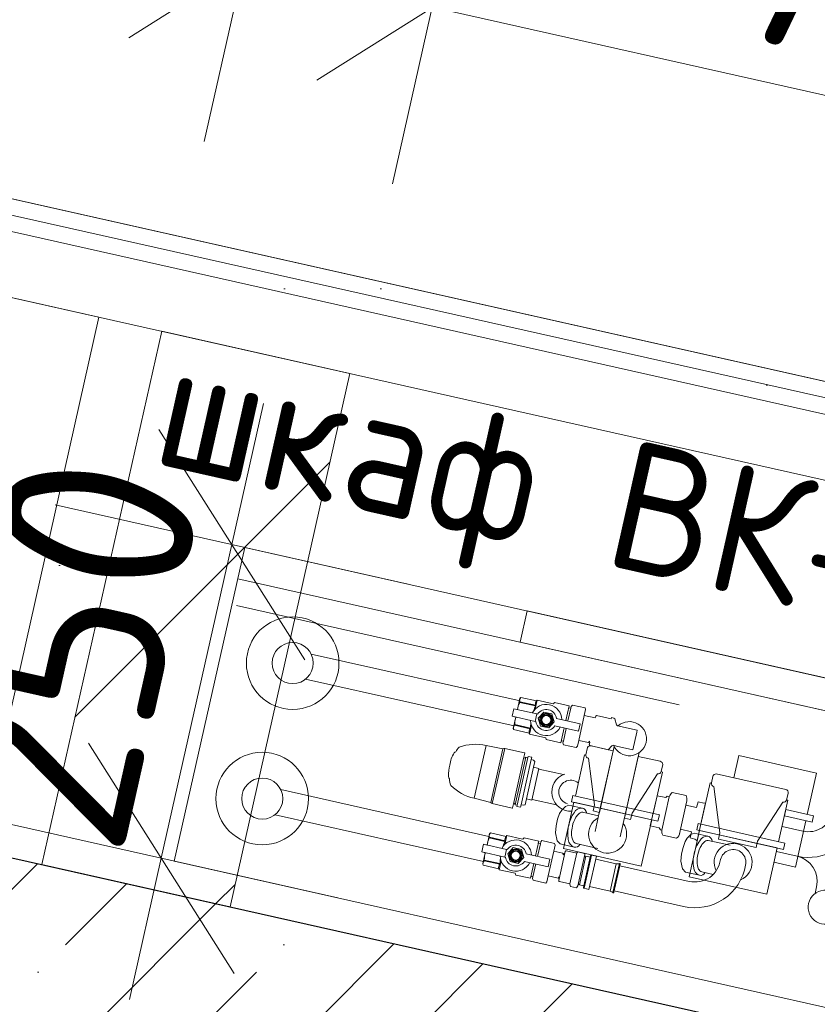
# Model space of a CAD drawing. Header units: millimetres. Extents: x -7218036 to -6972305, y 6116614 to 6334349.
# Tile 133 of 184: x -7172096 to -7171476, y 6141147 to 6141912. Entities that reach past the tile are written whole.
import ezdxf
from ezdxf.enums import TextEntityAlignment as Align

# ---------------------------------------------------------------- set-up
doc = ezdxf.new("R2010")
doc.units = ezdxf.units.MM
doc.header["$MEASUREMENT"] = 0
doc.linetypes.add('Штрихпунктирная', pattern=[670.277762, 352.777767, -176.388884, 0, -141.111112])
for name, color, linetype in [('S - МОП.АР', 7, 'Continuous'), ('АР-Стены_внутренние_пилоны.АР', 7, 'Continuous'), ('АР-Стены_Перегородки_шахты_.АР', 7, 'Continuous'), ('АР-Чертеж-Оси_Осевые размеры.АР', 7, 'Continuous'), ('АР-Чертеж-Размеры.АР', 7, 'Continuous'), ('ИОС-Шахты и отверстия.АР', 7, 'Continuous')]:
    doc.layers.add(name, color=color, linetype=linetype)
for name, color, linetype, lineweight in [('АР-Стены_внутренние_пилоны.АР_Ном._пера__1', 7, 'Continuous', 30), ('АР-Стены_Перегородки_шахты_.АР_Ном._пера__1', 7, 'Continuous', 15), ('АР-Чертеж-Оси_Осевые размеры.АР_Ном._пера__1', 7, 'Continuous', 0), ('АР-Чертеж-Оси_Осевые размеры.АР_Ном._пера__120', 7, 'Continuous', 0), ('АР-Чертеж-Размеры.АР_Ном._пера__1', 7, 'Continuous', 0), ('ИОС-Шахты и отверстия.АР_Ном._пера__1', 7, 'Continuous', 0)]:
    doc.layers.add(name, color=color, linetype=linetype, lineweight=lineweight)
doc.styles.add('РЎР“Р•РќР•Р\xa0Р\x98Р\xa0_РЎРўР\x98Р›Р¬_3', font='GOTHIC.TTF')
doc.styles.add('РЎР“Р•РќР•Р\xa0Р\x98Р\xa0_РЎРўР\x98Р›Р¬_5', font='GOST_Common.ttf')
doc.dimstyles.new('СГЕНЕРИР_СТИЛЬ__1', dxfattribs={"dimtxt": 150, "dimasz": 142.5, "dimexe": 0.18, "dimexo": 0.0625, "dimgap": 0, "dimtad": 1, "dimdec": 0, "dimzin": 0, "dimdsep": 46, "dimtxsty": 'РЎР“Р•РќР•Р\xa0Р\x98Р\xa0_РЎРўР\x98Р›Р¬_5', "dimblk": 'ARROWHEAD_6', "dimblk1": 'ARROWHEAD_6', "dimblk2": 'ARROWHEAD_6', "dimcen": 0.09, "dimse1": 1, "dimse2": 1, "dimclrd": 7, "dimclre": 7, "dimclrt": 7, "dimazin": 0, "dimtfac": 1, "dimtdec": 4, "dimtmove": 0, "dimatfit": 3, "dimfxl": 1, "dimtolj": 1, "dimtzin": 0, "dimarcsym": 0})
doc.dimstyles.new('СГЕНЕРИР_СТИЛЬ__2', dxfattribs={"dimtxt": 150, "dimasz": 142.5, "dimexe": 0.18, "dimexo": 0.0625, "dimgap": 0, "dimtad": 1, "dimdec": 0, "dimzin": 0, "dimdsep": 46, "dimtxsty": 'РЎР“Р•РќР•Р\xa0Р\x98Р\xa0_РЎРўР\x98Р›Р¬_5', "dimblk": 'ARROWHEAD_6', "dimblk1": 'ARROWHEAD_6', "dimblk2": 'ARROWHEAD_6', "dimcen": 0.09, "dimse1": 1, "dimse2": 1, "dimclrd": 7, "dimclre": 7, "dimclrt": 7, "dimazin": 0, "dimtfac": 1, "dimtdec": 4, "dimtmove": 2, "dimatfit": 3, "dimfxl": 1, "dimtolj": 1, "dimtzin": 0, "dimarcsym": 0})
doc.dimstyles.new('СГЕНЕРИР_СТИЛЬ__5', dxfattribs={"dimtxt": 400, "dimasz": 142.5, "dimexe": 0.18, "dimexo": 0.0625, "dimgap": 0, "dimtad": 1, "dimdec": 0, "dimzin": 0, "dimdsep": 46, "dimtxsty": 'РЎР“Р•РќР•Р\xa0Р\x98Р\xa0_РЎРўР\x98Р›Р¬_3', "dimblk": 'ARROWHEAD_6', "dimblk1": 'ARROWHEAD_6', "dimblk2": 'ARROWHEAD_6', "dimcen": 0.09, "dimse1": 1, "dimse2": 1, "dimclrd": 7, "dimclre": 7, "dimclrt": 7, "dimazin": 0, "dimtfac": 1, "dimtdec": 4, "dimtmove": 2, "dimatfit": 3, "dimfxl": 1, "dimtolj": 1, "dimtzin": 0, "dimarcsym": 0})
pattern_1 = [(0, (-6566190.34, 6562677.795), (0, 75), [0, -75])]

# ---------------------------------------------------------------- blocks, each defined once
blk = doc.blocks.new('Стандартный Маркер Сетки[13]_6', base_point=(-7215418.61, 6151224.55))
at = {"layer": 'АР-Чертеж-Оси_Осевые размеры.АР_Ном._пера__120', "color": 7, "linetype": 'Штрихпунктирная', "lineweight": 0}
blk.add_line((-7214442.92, 6151005.42), (-7135501.72, 6133275.64), dxfattribs=at)
at = {"layer": 'АР-Чертеж-Оси_Осевые размеры.АР_Ном._пера__120', "color": 7, "lineweight": 0, "style": 'РЎР“Р•РќР•Р\xa0Р\x98Р\xa0_РЎРўР\x98Р›Р¬_3'}
for tag, p in [('AC_MarkerText_1_0', (-7215836.53, 6151515.2)), ('AC_MarkerText_1_1', (-7133968.24, 6133128.02))]:
    blk.add_attdef(tag, text='', height=350, rotation=347.34172, dxfattribs=at).set_placement(p, align=Align.TOP_CENTER)
blk = doc.blocks.new('Стандартный Маркер Сетки[16]_6', base_point=(-7215418.61, 6151224.55))
at = {"layer": 'АР-Чертеж-Оси_Осевые размеры.АР_Ном._пера__120', "color": 7, "linetype": 'Штрихпунктирная', "lineweight": 0}
blk.add_line((-7214442.92, 6151005.42), (-7135501.72, 6133275.64), dxfattribs=at)
at = {"layer": 'АР-Чертеж-Оси_Осевые размеры.АР_Ном._пера__120', "color": 7, "lineweight": 0, "style": 'РЎР“Р•РќР•Р\xa0Р\x98Р\xa0_РЎРўР\x98Р›Р¬_3'}
for tag, p in [('AC_MarkerText_1_0', (-7215836.53, 6151515.2)), ('AC_MarkerText_1_1', (-7133968.24, 6133128.02))]:
    blk.add_attdef(tag, text='', height=350, rotation=347.34172, dxfattribs=at).set_placement(p, align=Align.TOP_CENTER)
blk = doc.blocks.new('Стандартный Маркер Сетки[19]_6', base_point=(-7215418.61, 6151224.55))
at = {"layer": 'АР-Чертеж-Оси_Осевые размеры.АР_Ном._пера__120', "color": 7, "linetype": 'Штрихпунктирная', "lineweight": 0}
blk.add_line((-7214442.92, 6151005.42), (-7135501.72, 6133275.64), dxfattribs=at)
at = {"layer": 'АР-Чертеж-Оси_Осевые размеры.АР_Ном._пера__120', "color": 7, "lineweight": 0, "style": 'РЎР“Р•РќР•Р\xa0Р\x98Р\xa0_РЎРўР\x98Р›Р¬_3'}
for tag, p in [('AC_MarkerText_1_0', (-7215836.53, 6151515.2)), ('AC_MarkerText_1_1', (-7133968.24, 6133128.02))]:
    blk.add_attdef(tag, text='', height=350, rotation=347.34172, dxfattribs=at).set_placement(p, align=Align.TOP_CENTER)
blk = doc.blocks.new('Стандартный Маркер Сетки[22]_6', base_point=(-7215418.61, 6151224.55))
at = {"layer": 'АР-Чертеж-Оси_Осевые размеры.АР_Ном._пера__120', "color": 7, "linetype": 'Штрихпунктирная', "lineweight": 0}
blk.add_line((-7214442.92, 6151005.42), (-7135501.72, 6133275.64), dxfattribs=at)
at = {"layer": 'АР-Чертеж-Оси_Осевые размеры.АР_Ном._пера__120', "color": 7, "lineweight": 0, "style": 'РЎР“Р•РќР•Р\xa0Р\x98Р\xa0_РЎРўР\x98Р›Р¬_3'}
for tag, p in [('AC_MarkerText_1_0', (-7215836.53, 6151515.2)), ('AC_MarkerText_1_1', (-7133968.24, 6133128.02))]:
    blk.add_attdef(tag, text='', height=350, rotation=347.34172, dxfattribs=at).set_placement(p, align=Align.TOP_CENTER)
blk = doc.blocks.new('Символ Проема в Полу 21[107]_7', base_point=(-7173010.34, 6141900.06))
at = {"layer": 'ИОС-Шахты и отверстия.АР_Ном._пера__1', "color": 7, "linetype": 'Continuous', "lineweight": 0, "flags": 128}
blk.add_lwpolyline([(-7173010.34, 6141900.06), (-7172034.65, 6141680.92), (-7172122.3, 6141290.64), (-7172187.32, 6141584.25)], close=True, dxfattribs=at)
blk = doc.blocks.new('Стена_201_7', base_point=(-7173599.92, 6142058.08))
at = {"layer": 'АР-Стены_Перегородки_шахты_.АР', "linetype": 'Continuous', "lineweight": 0, "true_color": 0x000000}
h = blk.add_hatch(dxfattribs=at)
h.set_pattern_fill('ШТУКАТУРКА__ГИПС_03_0007', color=18, style=0, pattern_type=2)
h.set_pattern_definition(pattern_1)
h.paths.add_polyline_path([(-7171091.31, 6141545.91), (-7173588.96, 6142106.86), (-7173591.7, 6142094.67), (-7171094.05, 6141533.72)])
h = blk.add_hatch(dxfattribs=at)
h.set_pattern_fill('ШТУКАТУРКА__ГИПС_03_0007', color=18, style=0, pattern_type=2)
h.set_pattern_definition(pattern_1)
h.paths.add_polyline_path([(-7171094.05, 6141533.72), (-7173591.7, 6142094.67), (-7173594.44, 6142082.47), (-7171096.78, 6141521.52)])
at = {"layer": 'АР-Стены_Перегородки_шахты_.АР_Ном._пера__1', "color": 7, "linetype": 'Continuous', "lineweight": 0}
for p, q in [((-7171094.05, 6141533.72), (-7173591.7, 6142094.67)), ((-7171096.78, 6141521.52), (-7173594.44, 6142082.47))]:
    blk.add_line(p, q, dxfattribs=at)
at = {"layer": 'АР-Стены_Перегородки_шахты_.АР_Ном._пера__1', "color": 7, "linetype": 'Continuous', "lineweight": 0, "flags": 128}
for points in [[(-7171091.31, 6141545.91), (-7173588.96, 6142106.86)], [(-7173605.4, 6142033.69), (-7171107.74, 6141472.74)]]:
    blk.add_lwpolyline(points, dxfattribs=at)
blk = doc.blocks.new('Стена_227_7', base_point=(-7172005.75, 6141238.82))
at = {"layer": 'АР-Стены_внутренние_пилоны.АР', "linetype": 'Continuous', "lineweight": 0, "true_color": 0x000000}
h = blk.add_hatch(dxfattribs=at)
h.set_pattern_fill('БЛОКИ_БЕТОННЫЕ_ЭФФЕКТИВН_7E', color=18, style=0, pattern_type=2)
h.set_pattern_definition([(45, (-6566190.34, 6562677.8), (-127.279217, 127.279217), [])])
h.paths.add_polyline_path([(-7171932.57, 6141222.38), (-7171839.44, 6141637.07), (-7171985.79, 6141669.94), (-7172078.93, 6141255.25)])
at = {"layer": 'АР-Стены_внутренние_пилоны.АР_Ном._пера__1', "color": 7, "linetype": 'Continuous', "lineweight": 15, "flags": 128}
for points in [[(-7171985.79, 6141669.94), (-7172078.93, 6141255.25)], [(-7171839.44, 6141637.07), (-7171985.79, 6141669.94)], [(-7171932.57, 6141222.38), (-7171839.44, 6141637.07)], [(-7172078.93, 6141255.25), (-7171932.57, 6141222.38)]]:
    blk.add_lwpolyline(points, dxfattribs=at)
blk = doc.blocks.new('*D1106', base_point=(-6566190.34, 6562677.79))
at = {"layer": 'АР-Чертеж-Размеры.АР_Ном._пера__1', "color": 7, "linetype": 'Continuous', "lineweight": 0, "transparency": 16777216}
for p, q in [((-7171931.28, 6141503.96), (-7171906.63, 6141613.73)), ((-7171874.54, 6141414.35), (-7171988.03, 6141593.58)), ((-7171794.08, 6141473.15), (-7172068.49, 6141534.78)), ((-7171986.07, 6141260.03), (-7171931.28, 6141503.96)), ((-7172042.81, 6141349.64), (-7171929.33, 6141170.41)), ((-7171848.86, 6141229.21), (-7172123.28, 6141290.84)), ((-7172010.72, 6141150.26), (-7171986.07, 6141260.03))]:
    blk.add_line(p, q, dxfattribs=at)
at = {"layer": 'АР-Чертеж-Размеры.АР_Ном._пера__1', "color": 7, "lineweight": 0, "transparency": 16777216, "insert": (-7172017.16, 6141258.48), "char_height": 150, "attachment_point": 7, "rotation": 77.34172, "style": 'РЎР“Р•РќР•Р\xa0Р\x98Р\xa0_РЎРўР\x98Р›Р¬_5'}
blk.add_mtext('\\A1;{\\pql;\\fGOST Common|b0|i0|c204|p0;\\W1.000000;250}', dxfattribs=at)
blk = doc.blocks.new('ARROWHEAD_6')
at = {"color": 0, "linetype": 'Continuous', "lineweight": 0}
for p, q in [((-0.5, -0.5), (0.5, 0.5)), ((0, 0), (-1, 0))]:
    blk.add_line(p, q, dxfattribs=at)
blk = doc.blocks.new('*D1129', base_point=(-6566190.34, 6562677.79))
at = {"layer": 'АР-Чертеж-Размеры.АР_Ном._пера__1', "color": 7, "linetype": 'Continuous', "lineweight": 0, "transparency": 16777216}
for p, q in [((-7171744.67, 6142059.05), (-7171806.3, 6141784.63)), ((-7171865.09, 6141865.1), (-7171685.87, 6141978.58)), ((-7171775.48, 6141921.84), (-7171921.84, 6141954.71)), ((-7171043.78, 6141757.51), (-7171775.48, 6141921.84)), ((-7171012.97, 6141894.72), (-7171074.6, 6141620.3)), ((-7171133.4, 6141700.77), (-7170954.17, 6141814.25)), ((-7170934.02, 6141732.86), (-7171043.78, 6141757.51))]:
    blk.add_line(p, q, dxfattribs=at)
at = {"layer": 'АР-Чертеж-Размеры.АР_Ном._пера__1', "color": 7, "lineweight": 0, "transparency": 16777216, "insert": (-7171558.28, 6141903.81), "char_height": 150, "attachment_point": 7, "rotation": 347.34194, "style": 'РЎР“Р•РќР•Р\xa0Р\x98Р\xa0_РЎРўР\x98Р›Р¬_5'}
blk.add_mtext('\\A1;{\\pql;\\fGOST Common|b0|i0|c204|p0;\\W1.000000;750}', dxfattribs=at)
blk = doc.blocks.new('*D1130', base_point=(-6566190.34, 6562677.79))
at = {"layer": 'АР-Чертеж-Размеры.АР_Ном._пера__1', "color": 7, "linetype": 'Continuous', "lineweight": 0, "transparency": 16777216}
for p, q in [((-7171921.84, 6141954.71), (-7172946.39, 6142184.82)), ((-7171891.02, 6142091.92), (-7171952.65, 6141817.5)), ((-7171744.67, 6142059.05), (-7171806.3, 6141784.63)), ((-7172011.45, 6141897.97), (-7171832.22, 6142011.45)), ((-7171865.09, 6141865.1), (-7171685.87, 6141978.58)), ((-7171775.48, 6141921.84), (-7171921.84, 6141954.71))]:
    blk.add_line(p, q, dxfattribs=at)
blk = doc.blocks.new('*D1131', base_point=(-6566190.34, 6562677.79))
at = {"layer": 'АР-Чертеж-Размеры.АР_Ном._пера__1', "color": 7, "linetype": 'Continuous', "lineweight": 0, "transparency": 16777216}
for p, q in [((-7172915.57, 6142322.02), (-7172977.21, 6142047.61)), ((-7173036, 6142128.07), (-7172856.78, 6142241.56)), ((-7172946.39, 6142184.82), (-7173092.74, 6142217.69)), ((-7171921.84, 6141954.71), (-7172946.39, 6142184.82)), ((-7172011.45, 6141897.97), (-7171832.22, 6142011.45))]:
    blk.add_line(p, q, dxfattribs=at)
at = {"layer": 'АР-Чертеж-Размеры.АР_Ном._пера__1', "color": 7, "lineweight": 0, "transparency": 16777216, "char_height": 150, "attachment_point": 7, "rotation": 347.34194, "style": 'РЎР“Р•РќР•Р\xa0Р\x98Р\xa0_РЎРўР\x98Р›Р¬_5'}
for s, insert in [('\\A1;{\\pql;\\fGOST Common|b0|i0|c204|p0;\\W1.000000;150}', (-7171936.5, 6142203.98)), ('\\A1;{\\pql;\\fGOST Common|b0|i0|c204|p0;\\W1.000000;1\xa0050}', (-7172645.41, 6142147.97))]:
    blk.add_mtext(s, dxfattribs=dict(at, insert=insert))
blk = doc.blocks.new('Стена_329_7', base_point=(-7173796.16, 6141640.66))
at = {"layer": 'АР-Стены_внутренние_пилоны.АР', "linetype": 'Continuous', "lineweight": 0, "true_color": 0x000000}
h = blk.add_hatch(dxfattribs=at)
h.set_pattern_fill('ЖЕЛЕЗОБЕТОН__PROJECT__0007', color=18, style=0, pattern_type=2)
h.set_pattern_definition([(45, (-6566190.34, 6562677.8), (-84.852814, 84.852814), []), (45, (-6566232.77, 6562720.22), (-84.852814, 84.852814), [90, -30, 0, -30])])
h.paths.add_polyline_path([(-7173698.59, 6141618.74), (-7173742.42, 6141423.61), (-7171244.76, 6140862.63), (-7171200.94, 6141057.77)])
at = {"layer": 'АР-Стены_внутренние_пилоны.АР_Ном._пера__1', "color": 7, "linetype": 'Continuous', "lineweight": 30, "flags": 128}
blk.add_lwpolyline([(-7171200.94, 6141057.77), (-7173698.59, 6141618.74)], dxfattribs=at)
blk = doc.blocks.new('*D1448', base_point=(-6566190.34, 6562677.79))
at = {"layer": 'АР-Чертеж-Оси_Осевые размеры.АР_Ном._пера__1', "color": 7, "linetype": 'Continuous', "lineweight": 0, "transparency": 16777216}
for p, q in [((-7213199.68, 6159412.31), (-7213313.16, 6159591.54)), ((-7213393.63, 6159532.74), (-7213119.21, 6159471.11)), ((-7213256.42, 6159501.93), (-7216759.3, 6143905.45)), ((-7216816.05, 6143995.06), (-7216702.56, 6143815.84)), ((-7216896.51, 6143936.27), (-7216622.1, 6143874.64)), ((-7216759.3, 6143905.45), (-7216783.96, 6143795.69))]:
    blk.add_line(p, q, dxfattribs=at)
at = {"layer": 'АР-Чертеж-Оси_Осевые размеры.АР_Ном._пера__1', "color": 7, "lineweight": 0, "transparency": 16777216, "insert": (-7214875.75, 6152656.99), "char_height": 400, "attachment_point": 7, "rotation": 77.34172, "style": 'РЎР“Р•РќР•Р\xa0Р\x98Р\xa0_РЎРўР\x98Р›Р¬_3'}
blk.add_mtext('\\A1;{\\pql;\\fCentury Gothic|b0|i0|c204|p0;\\W1.000000;15\xa0985}', dxfattribs=at)

msp = doc.modelspace()

# ---------------------------------------------------------------- linework, layer by layer
at = {"layer": 'S - МОП.АР', "color": 254, "linetype": 'Continuous', "lineweight": 0, "true_color": 0xdadada, "flags": 128}
msp.add_lwpolyline([(-7176982.62, 6145046.31), (-7177260.78, 6143807.83), (-7176963.05, 6143740.96), (-7177150.35, 6142906.72), (-7167647.05, 6140772.34), (-7167324.73, 6142298.8), (-7174857.12, 6143990.52), (-7174804.53, 6144224.7), (-7175082.68, 6144286.81), (-7174837.54, 6145378.31), (-7176511.04, 6145754.17), (-7176684.98, 6144979.46)], close=True, dxfattribs=at)
at = {"layer": 'ИОС-Шахты и отверстия.АР_Ном._пера__1', "color": 7, "linetype": 'Continuous', "lineweight": 0}
for p, q in [((-7171921.17, 6141501.69), (-7171975.95, 6141257.77)), ((-7171140.61, 6141326.39), (-7171921.17, 6141501.69)), ((-7171146.09, 6141301.99), (-7171926.64, 6141477.3)), ((-7171869.52, 6141418.88), (-7171706.94, 6141382.37)), ((-7171873.9, 6141399.37), (-7171711.79, 6141362.96)), ((-7171668.91, 6141378.71), (-7171671.49, 6141367.23)), ((-7171667.64, 6141376.81), (-7171669.87, 6141366.87)), ((-7171661.49, 6141351.74), (-7171657.14, 6141371.11)), ((-7171672.8, 6141361.38), (-7171675.38, 6141349.9)), ((-7171671.19, 6141361.02), (-7171673.42, 6141351.08)), ((-7171633.9, 6141347.11), (-7171644.7, 6141299.02)), ((-7171614.5, 6141342.23), (-7171629.24, 6141276.62)), ((-7171893.19, 6141313.49), (-7171731.26, 6141277.12)), ((-7171658.4, 6141295.93), (-7171646.01, 6141293.19)), ((-7171644.7, 6141299.02), (-7171648.75, 6141281)), ((-7171897.58, 6141293.97), (-7171735.64, 6141257.61)), ((-7171568.48, 6141287), (-7171569.57, 6141282.14)), ((-7171569.57, 6141282.14), (-7171502.25, 6141267.02)), ((-7171501.16, 6141271.88), (-7171568.48, 6141287)), ((-7171692.58, 6141273.32), (-7171695.16, 6141261.84)), ((-7171560.83, 6141274.02), (-7171543.7, 6141270.17)), ((-7171691.31, 6141271.41), (-7171693.55, 6141261.47)), ((-7171685.16, 6141246.35), (-7171680.81, 6141265.71)), ((-7171677.01, 6141242.9), (-7171671.97, 6141265.34)), ((-7171665.04, 6141268.77), (-7171675.91, 6141271.21)), ((-7171646.67, 6141267.75), (-7171663.4, 6141271.49)), ((-7171502.25, 6141267.02), (-7171501.16, 6141271.88)), ((-7171975.95, 6141257.77), (-7171195.39, 6141082.46)), ((-7171662.97, 6141264.34), (-7171668.39, 6141240.19)), ((-7171662.11, 6141238.53), (-7171656.63, 6141262.92)), ((-7171655.9, 6141261.68), (-7171660.92, 6141239.34)), ((-7171652.47, 6141260.91), (-7171657.49, 6141238.57)), ((-7171657.36, 6141236.74), (-7171651.57, 6141262.5)), ((-7171696.47, 6141255.98), (-7171699.05, 6141244.5)), ((-7171694.86, 6141255.62), (-7171697.09, 6141245.68)), ((-7171629.47, 6141254.26), (-7171575.49, 6141242.13)), ((-7171567.47, 6141246.86), (-7171578.34, 6141249.3)), ((-7171556.86, 6141247.57), (-7171565.83, 6141249.57)), ((-7171633.85, 6141234.75), (-7171579.87, 6141222.63))]:
    msp.add_line(p, q, dxfattribs=at)
for points in [[(-7171365.62, 6141351.3), (-7171707.11, 6141427.99), (-7171701.64, 6141452.39), (-7171360.14, 6141375.69)], [(-7171693.01, 6141368.99), (-7171691.1, 6141362.86), (-7171684.82, 6141361.45), (-7171680.47, 6141366.18), (-7171682.38, 6141372.31), (-7171688.66, 6141373.72)], [(-7171612.79, 6141254), (-7171673.29, 6141267.58), (-7171665.19, 6141303.62), (-7171604.7, 6141290.03)], [(-7171667.14, 6141304.06), (-7171599.82, 6141288.94), (-7171598.73, 6141293.79), (-7171666.05, 6141308.91)], [(-7171501.53, 6141293.06), (-7171479.93, 6141288.21), (-7171478.84, 6141293.07), (-7171500.43, 6141297.92)], [(-7171575.69, 6141245.63), (-7171515.23, 6141232.05), (-7171507.13, 6141268.12), (-7171567.59, 6141281.7)], [(-7171716.68, 6141263.59), (-7171714.77, 6141257.46), (-7171708.49, 6141256.05), (-7171704.14, 6141260.78), (-7171706.05, 6141266.91), (-7171712.33, 6141268.32)]]:
    msp.add_lwpolyline(points, close=True, dxfattribs=at)
for points in [[(-7171657.14, 6141371.11), (-7171656.12, 6141375.63), (-7171656.54, 6141376.97), (-7171666.39, 6141379.18), (-7171667.34, 6141378.15), (-7171667.64, 6141376.81), (-7171669.26, 6141377.17), (-7171668.91, 6141378.71), (-7171680.26, 6141381.26), (-7171681.2, 6141380.25), (-7171682.49, 6141380.53), (-7171682.48, 6141380.54), (-7171693.71, 6141383.05), (-7171694.28, 6141382.44), (-7171706.5, 6141385.18), (-7171707.15, 6141384.48), (-7171709.12, 6141375.69), (-7171711.91, 6141376.31), (-7171713.23, 6141370.46), (-7171710.44, 6141369.83), (-7171712.41, 6141361.03), (-7171712.13, 6141360.13), (-7171699.91, 6141357.38), (-7171699.66, 6141356.58), (-7171687.15, 6141353.77), (-7171686.74, 6141352.45), (-7171675.38, 6141349.9), (-7171675.03, 6141351.44), (-7171673.42, 6141351.08), (-7171673.72, 6141349.74), (-7171673.3, 6141348.4), (-7171663.45, 6141346.19), (-7171662.5, 6141347.22), (-7171661.49, 6141351.74)], [(-7171707.38, 6141381.25), (-7171695.16, 6141378.51)], [(-7171707.27, 6141381.77), (-7171695.05, 6141379.02), (-7171695.16, 6141378.51)], [(-7171693.71, 6141383.05), (-7171695.23, 6141376.29)], [(-7171713.23, 6141370.46), (-7171695.31, 6141366.43), (-7171694, 6141372.29), (-7171711.91, 6141376.31)], [(-7171680.04, 6141363.01), (-7171661.56, 6141358.86), (-7171660.25, 6141364.71), (-7171678.73, 6141368.86)], [(-7171657.14, 6141371.11), (-7171648.58, 6141369.18), (-7171648.24, 6141370.69), (-7171647.61, 6141371.09), (-7171636.29, 6141368.55), (-7171636.07, 6141369.52), (-7171634.14, 6141369.09), (-7171633.47, 6141368.47), (-7171631.99, 6141363.74), (-7171631.26, 6141363.06), (-7171615.99, 6141359.63), (-7171616.31, 6141358.23), (-7171619.42, 6141344.36), (-7171632.1, 6141347.21), (-7171632.07, 6141347.36), (-7171634.65, 6141347.93), (-7171635.71, 6141347.53), (-7171638.52, 6141344.48), (-7171651.43, 6141347.38), (-7171652.87, 6141347.67), (-7171653.27, 6141348.31), (-7171652.84, 6141350.21), (-7171653.05, 6141351.07), (-7171653.9, 6141350.04), (-7171661.49, 6141351.74)], [(-7171711.36, 6141363.54), (-7171699.14, 6141360.8), (-7171699.03, 6141361.31)], [(-7171711.25, 6141364.06), (-7171699.03, 6141361.31)], [(-7171699.66, 6141356.58), (-7171698.14, 6141363.35)], [(-7171742.72, 6141306.69), (-7171733.48, 6141347.85)], [(-7171720.36, 6141345.14), (-7171729.71, 6141303.53)], [(-7171728.77, 6141302.66), (-7171719.01, 6141345.51)], [(-7171711.96, 6141303.48), (-7171704.3, 6141337.6)], [(-7171702.51, 6141338.73), (-7171710.83, 6141301.69)], [(-7171709.37, 6141301.36), (-7171701.05, 6141338.4)], [(-7171698.34, 6141336.77), (-7171706.23, 6141301.68)], [(-7171655.88, 6141340.37), (-7171656.88, 6141340.63), (-7171664.1, 6141308.48)], [(-7171483.72, 6141294.17), (-7171476.5, 6141326.32), (-7171536.99, 6141339.91), (-7171540.87, 6141322.6)], [(-7171702.12, 6141306.29), (-7171696.61, 6141330.82)], [(-7171692.51, 6141329.38), (-7171673.28, 6141325.1)], [(-7171603.61, 6141294.89), (-7171596.39, 6141327.04), (-7171597.34, 6141327.42)], [(-7171566.53, 6141286.56), (-7171559.31, 6141318.72), (-7171558.31, 6141318.46)], [(-7171591.02, 6141307.86), (-7171596.82, 6141282.03)], [(-7171583.19, 6141278.97), (-7171577.39, 6141304.8)], [(-7171506.04, 6141272.98), (-7171498.82, 6141305.13), (-7171499.83, 6141305.32)], [(-7171675.91, 6141271.21), (-7171678.27, 6141273.67), (-7171679.53, 6141279.78), (-7171679.07, 6141285.38), (-7171677.92, 6141290.47), (-7171676.34, 6141294.95), (-7171674.66, 6141297.53), (-7171671.82, 6141300.39), (-7171669.2, 6141301.48), (-7171657.47, 6141298.85)], [(-7171509.62, 6141257.03), (-7171492.9, 6141253.27), (-7171484.81, 6141289.31)], [(-7171731.06, 6141275.86), (-7171718.84, 6141273.11)], [(-7171730.94, 6141276.37), (-7171718.72, 6141273.62), (-7171718.84, 6141273.11)], [(-7171717.38, 6141277.66), (-7171718.9, 6141270.89)], [(-7171578.34, 6141249.3), (-7171580.7, 6141251.76), (-7171581.95, 6141257.87), (-7171581.49, 6141263.46), (-7171580.35, 6141268.56), (-7171578.77, 6141273.04), (-7171577.09, 6141275.61), (-7171574.25, 6141278.47), (-7171571.63, 6141279.57), (-7171559.9, 6141276.93)], [(-7171736.9, 6141265.06), (-7171718.98, 6141261.04), (-7171717.67, 6141266.89), (-7171735.59, 6141270.92)], [(-7171735.03, 6141258.15), (-7171722.81, 6141255.4), (-7171722.7, 6141255.91)], [(-7171734.92, 6141258.66), (-7171722.7, 6141255.91)], [(-7171723.33, 6141251.18), (-7171721.81, 6141257.95)], [(-7171703.72, 6141257.61), (-7171685.24, 6141253.46), (-7171683.92, 6141259.31), (-7171702.4, 6141263.46)], [(-7171653.48, 6141235.87), (-7171647.7, 6141261.63)], [(-7171637.04, 6141234.48), (-7171632.24, 6141255.85)], [(-7171629.78, 6141255.94), (-7171634.85, 6141233.36)], [(-7171629.78, 6141255.94), (-7171634.85, 6141233.36)]]:
    msp.add_lwpolyline(points, dxfattribs=at)
for points in [[(-7171706.5, 6141385.18, 0.267304), (-7171707.27, 6141381.77), (-7171707.38, 6141381.25, 0.075295), (-7171709.06, 6141375.67)], [(-7171695.05, 6141379.02, -0.267236), (-7171694.28, 6141382.44), (-7171693.71, 6141383.05)], [(-7171695.16, 6141378.51, 0.049494), (-7171696.47, 6141374.87)], [(-7171712.13, 6141360.13, -0.267304), (-7171711.36, 6141363.54), (-7171711.25, 6141364.06, -0.075295), (-7171710.38, 6141369.82)], [(-7171699.03, 6141361.31, -0.049494), (-7171698.66, 6141365.16)], [(-7171699.14, 6141360.8, 0.267236), (-7171699.91, 6141357.38), (-7171699.66, 6141356.58)], [(-7171678.63, 6141301.56), (-7171697.79, 6141305.87), (-7171697.91, 6141305.35), (-7171702.12, 6141306.29), (-7171703.14, 6141301.75), (-7171704.57, 6141301.31), (-7171706.23, 6141301.68), (-7171706.66, 6141299.74), (-7171709.59, 6141300.4), (-7171709.37, 6141301.36), (-7171710.83, 6141301.69), (-7171711.96, 6141303.48), (-7171712.9, 6141299.34), (-7171713.19, 6141299.15), (-7171728.77, 6141302.66, -0.18889), (-7171729.71, 6141303.53), (-7171742.72, 6141306.69, -0.144523), (-7171760.86, 6141316.7, -0.153994), (-7171761.93, 6141321.86, -0.223601), (-7171762.68, 6141323.78, -0.076218), (-7171761.78, 6141332.59, -0.107766), (-7171758.27, 6141342.02, -0.217609), (-7171757.14, 6141342.75, -0.108187), (-7171754.43, 6141346.41, -0.144955), (-7171733.48, 6141347.85), (-7171720.36, 6141345.14, -0.213187), (-7171719.01, 6141345.51), (-7171703.56, 6141342.04), (-7171703.37, 6141341.74), (-7171704.3, 6141337.6), (-7171702.51, 6141338.73), (-7171701.05, 6141338.4), (-7171700.84, 6141339.33), (-7171697.92, 6141338.67), (-7171698.34, 6141336.77), (-7171696.69, 6141336.4), (-7171695.58, 6141335.38), (-7171696.61, 6141330.82), (-7171692.4, 6141329.87), (-7171697.91, 6141305.35)], [(-7171461.49, 6141304.45), (-7171463.31, 6141296.34, -0.414214), (-7171487.2, 6141281.21), (-7171503.37, 6141284.84)], [(-7171660.65, 6141270.87, -0.34341), (-7171665.04, 6141268.77, -0.314934), (-7171669.59, 6141274.56, -0.105408), (-7171669.25, 6141285.6, -0.106561), (-7171664.99, 6141295.53, -0.321167), (-7171658.59, 6141299.09, -0.287384), (-7171655.18, 6141295.25)], [(-7171491.59, 6141261.69, 0.414214), (-7171443.79, 6141291.96), (-7171442.01, 6141299.89)], [(-7171730.17, 6141279.78, 0.267304), (-7171730.94, 6141276.37), (-7171731.06, 6141275.86, 0.075295), (-7171732.73, 6141270.27)], [(-7171718.84, 6141273.11, 0.049494), (-7171720.14, 6141269.48)], [(-7171718.72, 6141273.62, -0.267236), (-7171717.95, 6141277.04), (-7171717.38, 6141277.66)], [(-7171563.08, 6141248.95, -0.34341), (-7171567.47, 6141246.86, -0.314934), (-7171572.02, 6141252.65, -0.105408), (-7171571.68, 6141263.69, -0.106561), (-7171567.41, 6141273.62, -0.321167), (-7171561.02, 6141277.18, -0.287384), (-7171557.61, 6141273.34)], [(-7171477.62, 6141232.63), (-7171476.46, 6141237.78, 0.413714), (-7171491.59, 6141261.69), (-7171507.75, 6141265.33)], [(-7171735.8, 6141254.73, -0.267304), (-7171735.03, 6141258.15), (-7171734.92, 6141258.66, -0.075295), (-7171734.05, 6141264.42)], [(-7171722.7, 6141255.91, -0.049494), (-7171722.33, 6141259.76)], [(-7171722.81, 6141255.4, 0.267236), (-7171723.58, 6141251.98), (-7171723.33, 6141251.18)]]:
    msp.add_lwpolyline(points, format="xyb", dxfattribs=at)
for points in [[(-7171634.67, 6141343.69), (-7171651.74, 6141347.53, 0.349839), (-7171654.53, 6141346.19), (-7171655.85, 6141340.56, 0.398821), (-7171653.93, 6141337.79), (-7171649.18, 6141301.73), (-7171650.28, 6141296.85), (-7171645.43, 6141295.76)], [(-7171615.15, 6141339.31), (-7171598.08, 6141335.47, -0.349839), (-7171596.14, 6141333.07), (-7171597.34, 6141327.42, -0.398821), (-7171600.27, 6141325.73), (-7171619.98, 6141295.17), (-7171621.08, 6141290.29), (-7171625.92, 6141291.38)], [(-7171552.71, 6141274.94), (-7171523.5, 6141268.38), (-7171522.41, 6141273.26), (-7171502.7, 6141303.8, 0.368919), (-7171499.83, 6141305.32), (-7171498.62, 6141310.57, 0.414214), (-7171500.51, 6141313.56), (-7171554.56, 6141325.67, 0.368919), (-7171557.16, 6141323.72), (-7171558.25, 6141318.84, 0.414214), (-7171556.36, 6141315.86), (-7171551.61, 6141279.81)], [(-7171605.78, 6141285.2), (-7171598.78, 6141283.63), (-7171598, 6141282.3), (-7171596.82, 6141282.03, 0.1886), (-7171596.18, 6141278.04), (-7171585.47, 6141275.63, 0.222648), (-7171582.94, 6141280.07), (-7171582.35, 6141282.71), (-7171573.83, 6141280.74), (-7171574.91, 6141275.89), (-7171571.19, 6141275.05), (-7171569.73, 6141273.97), (-7171569.34, 6141273.89), (-7171562.78, 6141303.27), (-7171564.07, 6141302.92), (-7171568.61, 6141303.94), (-7171569.91, 6141299.48), (-7171578.17, 6141301.34), (-7171577.39, 6141304.8, 0.1886), (-7171578.03, 6141308.79), (-7171588.73, 6141311.2, 0.1886), (-7171591.02, 6141307.86), (-7171592.8, 6141308.26), (-7171593.84, 6141307.22), (-7171600.5, 6141308.72)], [(-7171736.08, 6141255.64), (-7171735.8, 6141254.73), (-7171723.58, 6141251.98), (-7171723.33, 6141251.18), (-7171710.82, 6141248.37), (-7171710.41, 6141247.05), (-7171699.05, 6141244.5), (-7171698.71, 6141246.05), (-7171697.09, 6141245.68), (-7171697.39, 6141244.34), (-7171696.97, 6141243), (-7171687.12, 6141240.79), (-7171686.17, 6141241.82), (-7171685.16, 6141246.35), (-7171677.57, 6141244.64), (-7171676.72, 6141245.67), (-7171676.62, 6141244.64), (-7171677.01, 6141242.9, 0.414214), (-7171676.44, 6141242), (-7171668.39, 6141240.19), (-7171668.45, 6141239.95), (-7171667.92, 6141238.23), (-7171663.32, 6141237.2), (-7171662.11, 6141238.53), (-7171661.68, 6141240.46, 0.39559), (-7171660.92, 6141239.34), (-7171657.49, 6141238.57), (-7171657.76, 6141237.37, 0.415192), (-7171657.36, 6141236.74), (-7171653.48, 6141235.87), (-7171652.99, 6141238.07), (-7171637.04, 6141234.48), (-7171636.46, 6141234.32, -0.097856), (-7171634.85, 6141233.36, 0.573555), (-7171634.11, 6141233.59), (-7171629.21, 6141255.41, 0.573436), (-7171629.78, 6141255.94, -0.12888), (-7171632.24, 6141255.85), (-7171648.19, 6141259.43), (-7171647.7, 6141261.63), (-7171651.57, 6141262.5, 0.415822), (-7171652.2, 6141262.1), (-7171652.47, 6141260.91), (-7171655.9, 6141261.68, 0.391853), (-7171657.05, 6141261.01), (-7171656.63, 6141262.92), (-7171656.93, 6141263.91), (-7171662.27, 6141265.11), (-7171662.97, 6141264.34), (-7171663.03, 6141264.1), (-7171671.07, 6141265.91, 0.414214), (-7171671.97, 6141265.34), (-7171672.43, 6141263.29), (-7171672.59, 6141263.86), (-7171672.69, 6141263.88), (-7171673.55, 6141262.84), (-7171673.86, 6141264.15), (-7171680.81, 6141265.71), (-7171679.79, 6141270.23), (-7171680.21, 6141271.57), (-7171690.06, 6141273.78), (-7171691.01, 6141272.75), (-7171691.31, 6141271.41), (-7171692.93, 6141271.77), (-7171692.58, 6141273.32), (-7171703.94, 6141275.87), (-7171704.88, 6141274.85), (-7171706.16, 6141275.14), (-7171717.38, 6141277.66), (-7171717.95, 6141277.04), (-7171730.17, 6141279.78), (-7171730.82, 6141279.08), (-7171732.79, 6141270.29), (-7171735.59, 6141270.92), (-7171736.9, 6141265.06), (-7171734.11, 6141264.43)]]:
    msp.add_lwpolyline(points, format="xyb", close=True, dxfattribs=at)
for centre, radius in [((-7171883.9, 6141411.86), 36), ((-7171883.9, 6141411.86), 16), ((-7171686.74, 6141367.58), 5.2), ((-7171686.74, 6141367.58), 4.7), ((-7171686.74, 6141367.58), 4), ((-7171686.74, 6141367.58), 3.5), ((-7171907.57, 6141306.47), 36), ((-7171907.57, 6141306.47), 16), ((-7171710.41, 6141262.19), 5.2), ((-7171710.41, 6141262.19), 4.7), ((-7171710.41, 6141262.19), 4), ((-7171710.41, 6141262.19), 3.5)]:
    msp.add_circle(centre, radius, dxfattribs=at)
for centre, radius, start, end in [((-7171686.74, 6141367.58), 12.16, 1.62379, 153.06009), ((-7171686.74, 6141367.58), 8.11, 9.05002, 145.63387), ((-7171686.74, 6141367.58), 12.16, 181.62379, 333.06009), ((-7171686.74, 6141367.58), 8.11, 189.05002, 325.63387), ((-7171622.08, 6141353.06), 13.26, 203.11956, 131.56432), ((-7171667.69, 6141311.46), 14.75, 108.45514, 274.24861), ((-7171667.69, 6141311.46), 9.3, 50.77831, 253.75263), ((-7171658.23, 6141291.2), 4.74, 92.04652, 138.01359), ((-7171644.29, 6141280.3), 22.6, 148.87437, 168.08832), ((-7171653.18, 6141285.64), 12.24, 134.49122, 148.75367), ((-7171638.99, 6141278.81), 14.75, 120.0409, 34.64298), ((-7171642.35, 6141279.47), 24.67, 167.13822, 179.99674), ((-7171710.41, 6141262.19), 12.16, 1.62379, 153.06009), ((-7171654.3, 6141279.02), 12.74, 177.95751, 205.16748), ((-7171662.41, 6141275.07), 3.72, 203.187, 254.45938), ((-7171555.61, 6141263.72), 12.24, 134.49122, 148.75367), ((-7171560.66, 6141269.28), 4.74, 92.04652, 138.01359), ((-7171710.41, 6141262.19), 8.11, 9.05002, 145.63387), ((-7171546.72, 6141258.39), 22.6, 148.87437, 168.08832), ((-7171541.42, 6141256.9), 14.75, 293.64117, 206.53277), ((-7171541.42, 6141256.9), 9.96, 347.32331, 167.34373), ((-7171710.41, 6141262.19), 12.16, 181.62379, 333.06009), ((-7171710.41, 6141262.19), 8.11, 189.05002, 325.63387), ((-7171571.05, 6141261.56), 19.93, 257.13133, 352.91551), ((-7171556.73, 6141257.11), 12.74, 177.95751, 205.16748), ((-7171544.78, 6141257.56), 24.67, 167.13822, 179.99674), ((-7171570.96, 6141261.45), 39.83, 257.0673, 350.25715), ((-7171564.84, 6141253.16), 3.72, 203.187, 254.45938), ((-7171469.76, 6141221.99), 13.26, 23.11956, 311.56432)]:
    msp.add_arc(centre, radius, start, end, dxfattribs=at)

# ---------------------------------------------------------------- block references
at = {"layer": 'АР-Стены_внутренние_пилоны.АР', "color": 7, "lineweight": 0}
for name, p in [('Стена_227_7', (-7172005.75, 6141238.82)), ('Стена_329_7', (-7173796.16, 6141640.66))]:
    msp.add_blockref(name, p, dxfattribs=at)
at = {"layer": 'АР-Стены_Перегородки_шахты_.АР', "color": 7, "lineweight": 0}
msp.add_blockref('Стена_201_7', (-7173599.92, 6142058.08), dxfattribs=at)
at = {"layer": 'АР-Чертеж-Оси_Осевые размеры.АР', "color": 8, "linetype": 'Continuous', "lineweight": 15}
for name in ['Стандартный Маркер Сетки[13]_6', 'Стандартный Маркер Сетки[16]_6', 'Стандартный Маркер Сетки[19]_6', 'Стандартный Маркер Сетки[22]_6']:
    msp.add_blockref(name, (-7215418.61, 6151224.55), dxfattribs=at)
at = {"layer": 'ИОС-Шахты и отверстия.АР', "color": 7, "linetype": 'Continuous', "lineweight": 0}
msp.add_blockref('Символ Проема в Полу 21[107]_7', (-7173010.34, 6141900.06), dxfattribs=at)

# ---------------------------------------------------------------- texts
at = {"layer": 'ИОС-Шахты и отверстия.АР_Ном._пера__1', "color": 7, "linetype": 'Continuous', "lineweight": 0, "insert": (-7171528.94, 6141500.72), "char_height": 100, "attachment_point": 5, "rotation": 347.34194, "style": 'РЎР“Р•РќР•Р\xa0Р\x98Р\xa0_РЎРўР\x98Р›Р¬_5'}
msp.add_mtext('\\A1;{\\pqc;\\fGOST Common|b0|i0|c204|p0;\\W1.000000;шкаф ВК+отопл.}', dxfattribs=at)

# ---------------------------------------------------------------- dimensions: what is measured, and where the dimension line sits
at = {"layer": 'АР-Чертеж-Оси_Осевые размеры.АР', "color": 7, "linetype": 'Continuous', "lineweight": 0}
dim = msp.add_linear_dim(base=(-7216759.3, 6143905.45), p1=(-7132164.56, 6141289.13), p2=(-7215874.11, 6143706.64), angle=257.34172, dimstyle='СГЕНЕРИР_СТИЛЬ__5', dxfattribs=at)
dim.commit()
dim.dimension.update_dxf_attribs({"geometry": '*D1448', "text_midpoint": (-7214887.17, 6153518.81), "dimtype": 160, "text_rotation": 77.34172})
at = {"layer": 'АР-Чертеж-Размеры.АР', "color": 7, "linetype": 'Continuous', "lineweight": 0}
for base, p1, p2, angle, dimstyle, picture, middle, turn in [((-7172946.39, 6142184.82), (-7172032.36, 6141462.59), (-7173010.34, 6141900.06), 167.34194, 'СГЕНЕРИР_СТИЛЬ__1', '*D1131', (-7172377.92, 6142164.76), 347.34194), ((-7171921.84, 6141954.71), (-7171886.01, 6141429.72), (-7172032.36, 6141462.59), 167.34194, 'СГЕНЕРИР_СТИЛЬ__1', '*D1130', (-7171753, 6142239.64), 347.34194), ((-7171775.48, 6141921.84), (-7171094.05, 6141533.72), (-7171886.01, 6141429.72), 167.34194, 'СГЕНЕРИР_СТИЛЬ__1', '*D1129', (-7171374.77, 6141939.46), 347.34194), ((-7171931.28, 6141503.96), (-7171842.11, 6141227.69), (-7171921.17, 6141501.69), 77.34172, 'СГЕНЕРИР_СТИЛЬ__2', '*D1106', (-7172052.82, 6141441.99), 77.34172)]:
    dim = msp.add_linear_dim(base=base, p1=p1, p2=p2, angle=angle, dimstyle=dimstyle, dxfattribs=at)
    dim.commit()
    dim.dimension.update_dxf_attribs({"geometry": picture, "text_midpoint": middle, "dimtype": 160, "text_rotation": turn})

doc.saveas('drawing.dxf')
